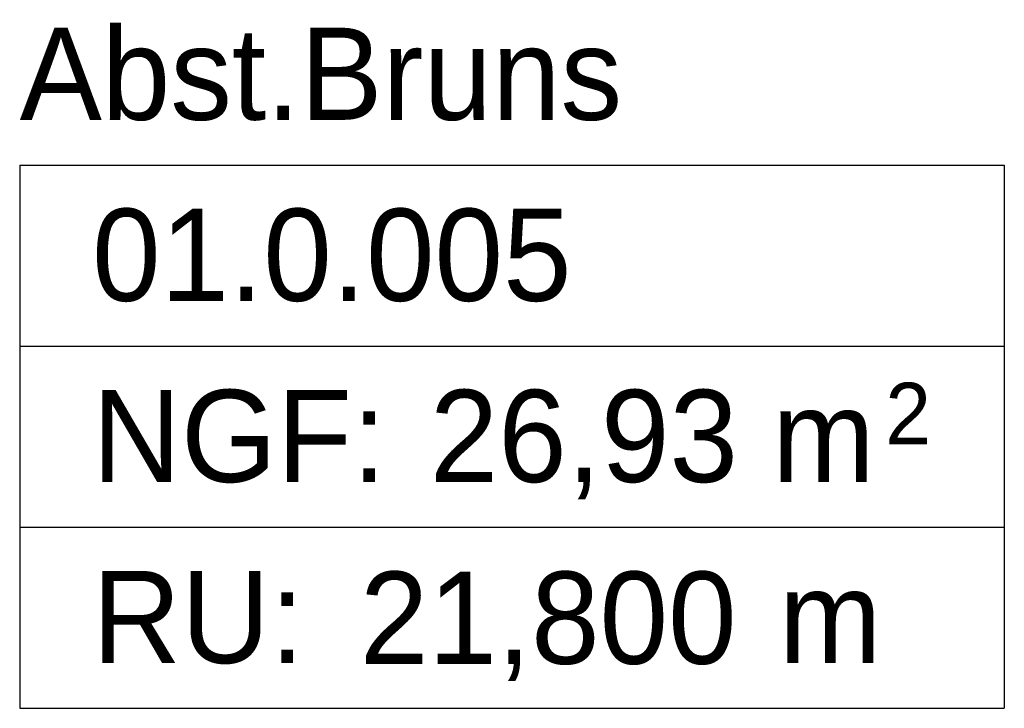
# Model space of a CAD drawing. Extents: x -73 to 359, y -4 to 85.
# Tile 40 of 149: x -24.04 to -22.43, y 36.03 to 37.16. Entities that reach past the tile are written whole.
import ezdxf

# ---------------------------------------------------------------- set-up
doc = ezdxf.new("R2010")
doc.units = 0
doc.header["$MEASUREMENT"] = 0
doc.layers.add('0._EG_7_Räume', color=7, linetype='Continuous')
doc.styles.add('ERSTELLTER_STIL_1', font='txt')
doc.styles.add('ERSTELLTER_STIL_3', font='txt')

msp = doc.modelspace()

# ---------------------------------------------------------------- linework, layer by layer
at = {"layer": '0._EG_7_Räume', "linetype": 'Continuous', "ltscale": 1000}
for p, q in [((-24.0354, 36.9186), (-24.0354, 36.0347)), ((-24.0354, 36.9186), (-22.4319, 36.9186)), ((-22.4319, 36.9186), (-22.4319, 36.0347)), ((-24.0354, 36.624), (-22.4319, 36.624)), ((-24.0354, 36.3293), (-22.4319, 36.3293)), ((-24.0354, 36.0347), (-22.4319, 36.0347))]:
    msp.add_line(p, q, dxfattribs=at)

# ---------------------------------------------------------------- texts
at = {"layer": '0._EG_7_Räume', "linetype": 'Continuous'}
for s, insert, char_height, attachment_point, style in [('{Abst.Bruns}', (-24.0354, 37.1421), 0.15, 1, 'ERSTELLTER_STIL_3'), ('{01.0.005 }', (-23.9175, 36.8475), 0.15, 1, 'ERSTELLTER_STIL_1'), ('{2}', (-22.6257, 36.5643), 0.1, 1, 'ERSTELLTER_STIL_1'), ('{NGF: }', (-23.9175, 36.5528), 0.15, 1, 'ERSTELLTER_STIL_1'), ('{26,93 m}', (-23.3676, 36.5528), 0.15, 1, 'ERSTELLTER_STIL_1'), ('{21,800}', (-23.4814, 36.0791), 0.15, 7, 'ERSTELLTER_STIL_1'), ('{RU: }', (-23.9175, 36.2582), 0.15, 1, 'ERSTELLTER_STIL_1'), ('{ m}', (-22.8547, 36.2582), 0.15, 1, 'ERSTELLTER_STIL_1')]:
    msp.add_mtext(s, dxfattribs=dict(at, insert=insert, char_height=char_height, attachment_point=attachment_point, style=style))

doc.saveas('drawing.dxf')
